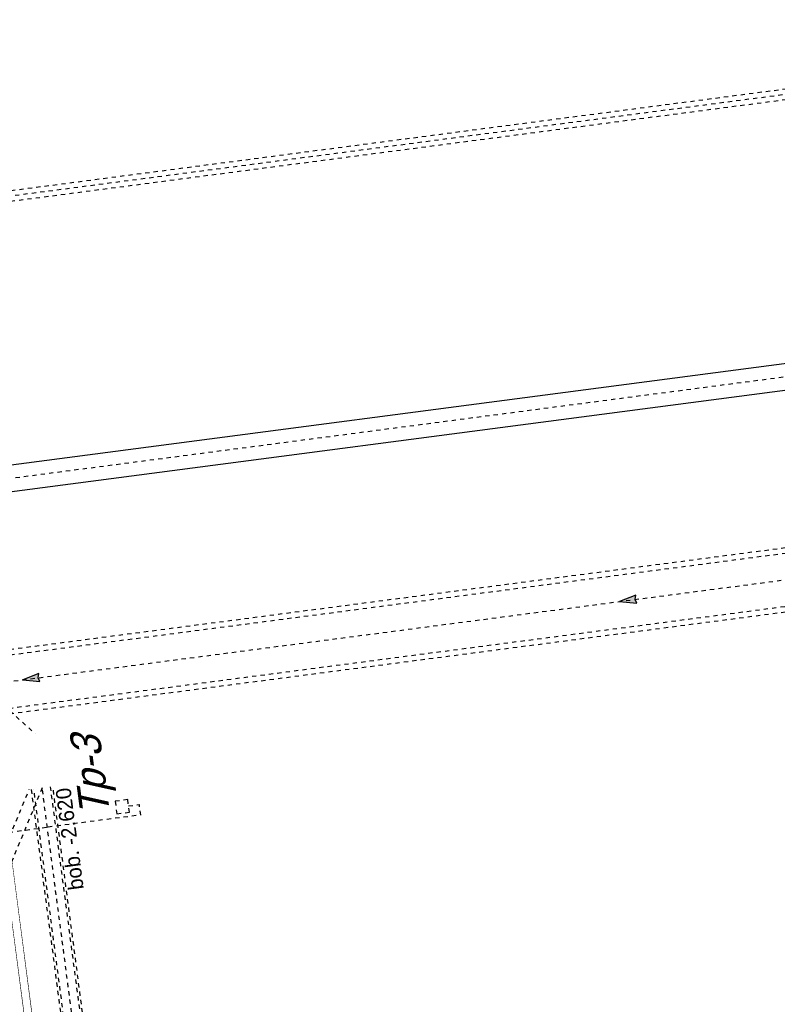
# Model space of a CAD drawing. Header units: metres. Extents: x 118052 to 118564, y 454784 to 455719.
# Tile 158 of 160: x 118496 to 118514, y 455384 to 455408. Entities that reach past the tile are written whole.
import ezdxf

# ---------------------------------------------------------------- set-up
doc = ezdxf.new("R2010")
doc.units = ezdxf.units.M
doc.header["$LTSCALE"] = 0.5
for name, pattern in [('DASHED', [19.05, 12.7, -6.35]), ('Tauw_HIDDEN2', [5.6, 4, -1.6]), ('Tauw_L_Center1', [13, 8, -1.67, 1.66, -1.67]), ('Tauw_L_Center2', [6.499, 4, -0.833, 0.833, -0.833])]:
    doc.linetypes.add(name, pattern=pattern)
for name, color, linetype in [('EL_N_A_EB00----REVISIE~-_-----', 1, 'Continuous'), ('KABELLOOP', 6, 'Continuous'), ('Koningsstal VIEUWPORT', 254, 'Continuous'), ('ZU_B_-_EL999---LR_bet400-55_gw~H_-----', 1, 'Tauw_L_Center2'), ('ZU_B_-_EL999---LR_bet400-55_gw~W_-----', 8, 'Tauw_HIDDEN2'), ('ZU_B_-_EL999---LW_bet1250-130_gw~H_-----', 1, 'Tauw_L_Center1'), ('ZU_B_-_EL999---LW_bet1250-130_gw~W_-----', 8, 'Tauw_HIDDEN2'), ('ZU_B_-_EL999---LX_onb250_sdr00~H_-----', 1, 'Tauw_L_Center2'), ('ZU_B_-_EL999---LX_onb250_sdr00~W_-----', 8, 'Tauw_HIDDEN2'), ('ZU_B_-_EL999---LX_onbXXX_sdr00~H_-----', 1, 'Tauw_L_Center2'), ('ZU_B_-_ML999---LW_bet1250-130_gw~-_-----', 1, 'Tauw_L_Center1'), ('ZU_B_-_TB00----tekst__35_^200~-_-----', 1, 'Continuous'), ('ZU_N_-_EL999---LK_pvc125_sdr34~H_-----', 2, 'Tauw_L_Center2'), ('ZU_N_-_EL999---LR_PE-110_sdr00~H_-----', 2, 'Tauw_L_Center2'), ('ZU_N_-_EL999---LR_pvc125_sdr34~H_-----', 2, 'Tauw_L_Center2'), ('ZU_N_-_EL999---LW_pvc630_pgr11~H_-----', 2, 'Tauw_L_Center2'), ('ZU_N_-_EL999---LW_pvc630_pgr11~W_-----', 2, 'Continuous'), ('ZU_N_-_EL999---SYM_STRAATKOLK~-_----c', 7, 'Tauw_L_Center2')]:
    doc.layers.add(name, color=color, linetype=linetype)
doc.styles.add('tcb_isocp', font='tcb_isocp.shx')

# ---------------------------------------------------------------- blocks, each defined once
blk = doc.blocks.new('A$C6DFC50BF')
at = {"layer": 'KABELLOOP', "linetype": 'DASHED', "const_width": 200}
blk.add_lwpolyline([(186089, -55944), (-17582, -55944)], close=True, dxfattribs=at)
blk = doc.blocks.new('zustrmr')
at = {"color": 0}
blk.add_line((1, 0.24), (0, 0), dxfattribs=at)
for p, q in [((0, 0), (1, -0.24)), ((0.92, 0), (1, 0.24)), ((1, -0.24), (0.92, 0))]:
    blk.add_line(p, q)
for points in [[(0, 0), (1, 0.24), (0.92, 0)], [(0, 0), (1, -0.24), (0.92, 0)]]:
    blk.add_solid(points, dxfattribs=at)
blk = doc.blocks.new('Leidingen')
at = {"layer": 'ZU_B_-_EL999---LR_bet400-55_gw~H_-----'}
blk.add_lwpolyline([(-142665.8, 2871.5), (-131297.7, 2872.5), (-85840.8, 2876.9)], dxfattribs=at)
at = {"layer": 'ZU_B_-_EL999---LR_bet400-55_gw~W_-----'}
for points in [[(-130951.3, 3072.6), (-85840.8, 3076.9)], [(-130856, 3127.6), (-85840.8, 3131.9)], [(-131739.3, 2617.5), (-85840.7, 2621.9)], [(-131644.1, 2672.5), (-85840.8, 2676.9)]]:
    blk.add_lwpolyline(points, dxfattribs=at)
at = {"layer": 'ZU_B_-_EL999---LW_bet1250-130_gw~H_-----'}
blk.add_lwpolyline([(-83242.2, 17647.9), (-83237.2, -34962.7)], dxfattribs=at)
at = {"layer": 'ZU_B_-_EL999---LW_bet1250-130_gw~W_-----'}
for points in [[(-83997.2, 17647.8), (-83992.1, -35417.6)], [(-83867.2, 17647.8), (-83862.1, -35339.3)], [(-82617.2, 17648), (-82612.2, -34586.1)], [(-82487.2, 17648), (-82482.2, -34507.8)]]:
    blk.add_lwpolyline(points, dxfattribs=at)
at = {"layer": 'ZU_B_-_EL999---LX_onb250_sdr00~H_-----'}
blk.add_lwpolyline([(-158609.8, -31858), (-71837.7, -29284.5), (-71842.9, 24814.9)], dxfattribs=at)
at = {"layer": 'ZU_B_-_EL999---LX_onb250_sdr00~W_-----'}
for points in [[(-158613.5, -31733), (-71962.7, -29163.1), (-71967.9, 24814.9)], [(-158606.1, -31982.9), (-71712.7, -29405.8), (-71717.9, 24814.9)]]:
    blk.add_lwpolyline(points, dxfattribs=at)
at = {"layer": 'ZU_B_-_EL999---LX_onbXXX_sdr00~H_-----'}
blk.add_lwpolyline([(-76166.5, 10050.5), (-84540.8, 2877)], dxfattribs=at)
at = {"layer": 'ZU_N_-_EL999---LK_pvc125_sdr34~H_-----', "flags": 128}
for points in [[(-86529.6, 7258.9), (-86529.6, 7508.9), (-86779.6, 7508.9), (-86779.5, 2872.7)], [(-86529.5, 902), (-86529.5, 652), (-86779.5, 652), (-86779.5, 2872.7)]]:
    blk.add_lwpolyline(points, dxfattribs=at)
at = {"layer": 'ZU_N_-_EL999---LR_PE-110_sdr00~H_-----'}
blk.add_lwpolyline([(-243248.2, 6768.1), (-93379.2, 6768.1, -0.1316525), (-90879.2, 6098.3), (-85840.8, 3189.4)], format="xyb", dxfattribs=at)
at = {"layer": 'ZU_N_-_EL999---LR_pvc125_sdr34~H_-----'}
blk.add_lwpolyline([(-85840.8, 2876.9), (-90741.4, 5706.2), (-90741.4, 9100.5)], dxfattribs=at)
at = {"layer": 'ZU_N_-_EL999---LW_pvc630_pgr11~H_-----'}
blk.add_lwpolyline([(-99743.9, 26851), (-82522.8, 26851, -0.1989124), (-80295.4, 25928.4), (-79389.4, 25022.4, -0.1989124), (-78466.8, 22795), (-78466.8, -34095.2)], format="xyb", dxfattribs=at)
at = {"layer": 'ZU_N_-_EL999---LW_pvc630_pgr11~W_-----'}
for points in [[(-99743.9, 27166), (-82522.8, 27166, -0.1989124), (-80072.7, 26151.1), (-79166.7, 25245.1, -0.1989124), (-78151.8, 22795), (-78151.8, -34095.2)], [(-99743.9, 26536), (-82522.8, 26536, -0.1989124), (-80518.2, 25705.6), (-79612.2, 24799.6, -0.1989124), (-78781.8, 22795), (-78781.8, -34095.2)]]:
    blk.add_lwpolyline(points, format="xyb", dxfattribs=at)
at = {"layer": 'ZU_N_-_EL999---SYM_STRAATKOLK~-_----c', "lineweight": -3}
blk.add_lwpolyline([(-86679.5, 902), (-86379.5, 902), (-86379.5, 1202), (-86679.5, 1202)], close=True, dxfattribs=at)
at = {"layer": 'EL_N_A_EB00----REVISIE~-_-----'}
blk.add_blockref('A$C6DFC50BF', (-262229.9, 59850.1), dxfattribs=at)
at = {"layer": 'ZU_B_-_ML999---LW_bet1250-130_gw~-_-----'}
for p, xscale, yscale, zscale, rotation in [((-83240.8, 3001.4), 400.0000000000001, 400.0000000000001, 400.0000000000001, 270.005440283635), ((-83239.4, -11267.1), 400.0000000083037, 400.0000000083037, 400.0000000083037, 270.010880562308)]:
    blk.add_blockref('zustrmr', p, dxfattribs=dict(at, xscale=xscale, yscale=yscale, zscale=zscale, rotation=rotation))
at = {"layer": 'ZU_B_-_EL999---LR_bet400-55_gw~H_-----', "style": 'tcb_isocp'}
blk.add_text('bob. -2.620', height=360, rotation=0.00544, dxfattribs=at).set_placement((-88341.6, 2210.3))
at = {"layer": 'ZU_B_-_TB00----tekst__35_^200~-_-----', "style": 'tcb_isocp', "oblique": 20.00024}
blk.add_text('Tp-3', height=700, rotation=0.00544, dxfattribs=at).set_placement((-86695.6, 1359.8))

msp = doc.modelspace()

# ---------------------------------------------------------------- block references
at = {"layer": 'Koningsstal VIEUWPORT', "color": 6, "xscale": 0.0009975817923, "yscale": 0.0009975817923, "zscale": 0.0009975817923, "rotation": 97.46987594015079}
msp.add_blockref('Leidingen', (118487.852, 455474.689), dxfattribs=at)

doc.saveas('drawing.dxf')
